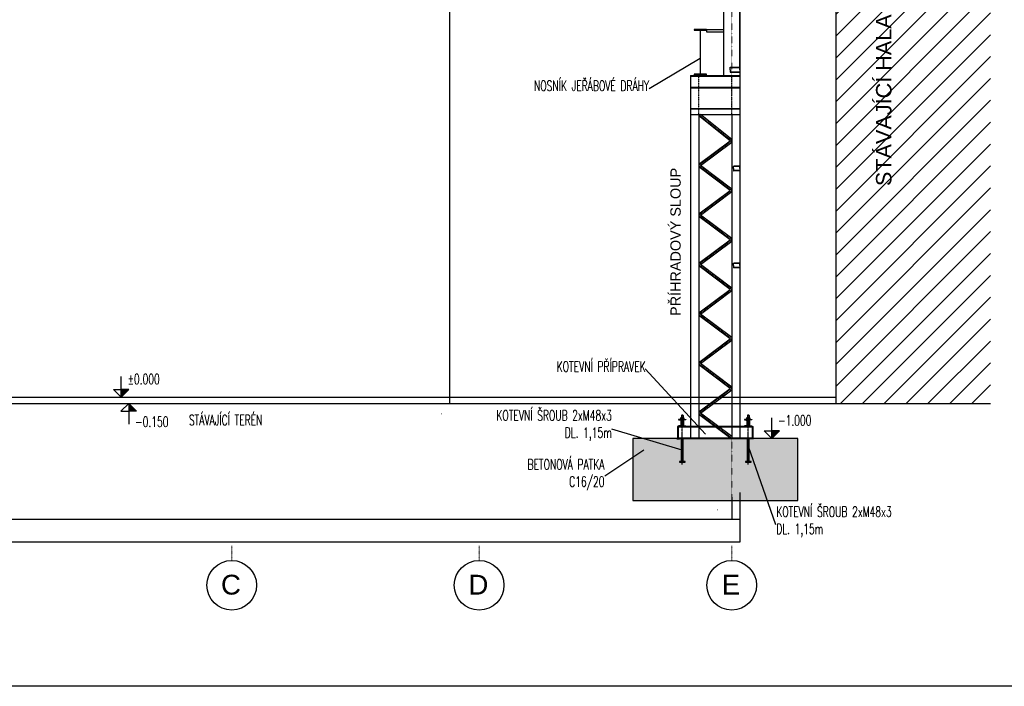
# Model space of a CAD drawing. Header units: millimetres. Extents: x -1190408159 to 361788912, y -2544212749 to 93633750.
# Tile 47 of 69: x 252304 to 275701, y -51822 to -35990. Entities that reach past the tile are written whole.
import ezdxf
from ezdxf.enums import TextEntityAlignment as Align

# ---------------------------------------------------------------- set-up
doc = ezdxf.new("R2010")
doc.units = ezdxf.units.MM
doc.header["$PDSIZE"] = -1
for name, pattern in [('ACAD_ISO04W100', [30.5, 24, -3, 0.5, -3]), ('DASHDOT', [25.4, 12.7, -6.35, 0, -6.35]), ('HIDDEN2', [0.1875, 0.125, -0.0625])]:
    doc.linetypes.add(name, pattern=pattern)
for name, color, linetype in [('3_018MM_ČERCHOVANÁ', 3, 'ACAD_ISO04W100'), ('CKTEXTY_MALE', 6, 'Continuous'), ('CSPROFILY_POHLEDY', 7, 'Continuous'), ('KOTY', 3, 'Continuous'), ('KOTY-VYSKA', 7, 'Continuous'), ('POPIS', 7, 'Continuous'), ('SRAFY', 9, 'Continuous'), ('SUMA', 7, 'Continuous'), ('ŠRAFY', 8, 'Continuous')]:
    doc.layers.add(name, color=color, linetype=linetype)
doc.layers.add('OSY', color=4, linetype='DASHDOT', lineweight=18)
doc.styles.add('100', font='romans.shx', dxfattribs={"width": 0.65, "height": 0.25})
doc.styles.add('50', font='romans.shx', dxfattribs={"width": 0.65, "height": 0.125})
doc.styles.add('ARIAL', font='ARIAL.TTF', dxfattribs={"height": 1000})
doc.styles.add('S2_5', font='ROMANS.shx', dxfattribs={"width": 0.65, "height": 2.5})
doc.dimstyles.new('100', dxfattribs={"dimscale": 0.1, "dimtxt": 1, "dimasz": 1, "dimexe": 1, "dimexo": 5, "dimgap": 1, "dimtad": 1, "dimdec": 0, "dimlfac": 1000, "dimrnd": 1, "dimdsep": 46, "dimtxsty": '100', "dimblk": 'lin_kot', "dimcen": 0, "dimclrd": 256, "dimclre": 256, "dimaunit": 2, "dimadec": 3, "dimazin": 0, "dimtfac": 1, "dimtdec": 0, "dimtix": 1, "dimtmove": 2, "dimatfit": 3, "dimldrblk": 'sip_kot', "dimfxl": 1, "dimtvp": 2.5, "dimtolj": 1, "dimtzin": 0, "dimarcsym": 0})

# ---------------------------------------------------------------- blocks, each defined once
blk = doc.blocks.new('lin_kot')
at = {"linetype": 'Continuous'}
for q in [(-1, 0), (1, 0)]:
    blk.add_line((0, 0), q, dxfattribs=at)
for points in [[(0, 0), (-1, -1)], [(0, 0), (1, 1)]]:
    blk.add_lwpolyline(points, dxfattribs=at)
blk = doc.blocks.new('*D1340')
at = {"layer": 'Defpoints', "color": 0, "lineweight": 80, "transparency": 16777216}
for p in [(245459, -47433), (269224, -47327), (245459, -47864)]:
    blk.add_point(p, dxfattribs=at)
at = {"layer": 'KOTY', "lineweight": -2, "transparency": 16777216}
for p, q in [((245459, -47433), (245459, -47864)), ((269224, -47328), (269224, -47864)), ((269224, -47864), (245459, -47864))]:
    blk.add_line(p, q, dxfattribs=at)
at = {"layer": 'KOTY', "lineweight": -2, "transparency": 16777216, "xscale": 0.1, "yscale": 0.1, "zscale": 0.1, "rotation": 180}
blk.add_blockref('lin_kot', (245459, -47864), dxfattribs=at)
at = {"layer": 'KOTY', "lineweight": -2, "transparency": 16777216, "xscale": 0.1, "yscale": 0.1, "zscale": 0.1}
blk.add_blockref('lin_kot', (269224, -47864), dxfattribs=at)
at = {"layer": 'KOTY', "color": 0, "transparency": 16777216, "insert": (257341, -47864), "char_height": 0.25, "attachment_point": 5, "style": '100'}
blk.add_mtext('\\A1;23765000', dxfattribs=at)
blk = doc.blocks.new('sip_kot')
at = {"linetype": 'Continuous'}
blk.add_lwpolyline([(0, 0, 0, 0.7, 0), (-3, 0, 0.7, 0.7, 0)], format="xyseb", dxfattribs=at)
blk = doc.blocks.new('*D1341')
at = {"layer": 'Defpoints', "color": 0, "lineweight": 80, "transparency": 16777216}
for p in [(269224, -47327), (269420, -47327), (269224, -47864)]:
    blk.add_point(p, dxfattribs=at)
at = {"layer": 'KOTY', "lineweight": -2, "transparency": 16777216}
for p, q in [((269224, -47328), (269224, -47864)), ((269420, -47328), (269420, -47864)), ((269420, -47864), (269224, -47864))]:
    blk.add_line(p, q, dxfattribs=at)
at = {"layer": 'KOTY', "lineweight": -2, "transparency": 16777216, "xscale": 0.1, "yscale": 0.1, "zscale": 0.1, "rotation": 180}
blk.add_blockref('lin_kot', (269224, -47864), dxfattribs=at)
at = {"layer": 'KOTY', "lineweight": -2, "transparency": 16777216, "xscale": 0.1, "yscale": 0.1, "zscale": 0.1}
blk.add_blockref('lin_kot', (269420, -47864), dxfattribs=at)
at = {"layer": 'KOTY', "color": 0, "transparency": 16777216, "insert": (268889, -47633), "char_height": 0.25, "attachment_point": 5, "style": '100'}
blk.add_mtext('\\A1;196000', dxfattribs=at)
blk = doc.blocks.new('*D1342')
at = {"layer": 'Defpoints', "color": 0, "lineweight": 80, "transparency": 16777216}
for p in [(245263, -47217), (269420, -47217), (269420, -48391)]:
    blk.add_point(p, dxfattribs=at)
at = {"layer": 'KOTY', "lineweight": -2, "transparency": 16777216}
for p, q in [((245263, -47217), (245263, -48391)), ((269420, -47217), (269420, -48391)), ((245263, -48391), (269420, -48391))]:
    blk.add_line(p, q, dxfattribs=at)
at = {"layer": 'KOTY', "lineweight": -2, "transparency": 16777216, "xscale": 0.1, "yscale": 0.1, "zscale": 0.1, "rotation": 180}
blk.add_blockref('lin_kot', (245263, -48391), dxfattribs=at)
at = {"layer": 'KOTY', "lineweight": -2, "transparency": 16777216, "xscale": 0.1, "yscale": 0.1, "zscale": 0.1}
blk.add_blockref('lin_kot', (269420, -48391), dxfattribs=at)
at = {"layer": 'KOTY', "color": 0, "transparency": 16777216, "insert": (257341, -48391), "char_height": 0.25, "attachment_point": 5, "style": '100'}
blk.add_mtext('\\A1;24157000', dxfattribs=at)
blk = doc.blocks.new('vys_kota')
at = {"linetype": 'Continuous'}
for p, q in [((0, 0), (0, 5.01)), ((0, 0), (-1.88, 1.88)), ((-1.88, 1.88), (0, 1.88)), ((1.88, 1.88), (0, 1.88)), ((0, 0), (1.88, 1.88))]:
    blk.add_line(p, q, dxfattribs=at)
for points in [[(0, 1.88), (0, 0), (1.88, 1.88)], [(0, 0), (1.88, 1.88), (0, 1.88), (0, 0)]]:
    blk.add_solid(points, dxfattribs=at)
at = {"color": 7, "linetype": 'Continuous', "style": 'S2_5', "width": 0.65}
blk.add_attdef('VYSKA', (1.57, 3.17), '', height=2.5, dxfattribs=at)
blk = doc.blocks.new('*D1364')
at = {"layer": 'Defpoints', "color": 0, "lineweight": 80, "transparency": 16777216}
for p in [(262525, -33198), (263202, -33198), (261976, -44958)]:
    blk.add_point(p, dxfattribs=at)
at = {"layer": 'KOTY', "lineweight": -2, "transparency": 16777216}
for p, q in [((263201, -33198), (262525, -33198)), ((262525, -44958), (262525, -33198)), ((261977, -44958), (262525, -44958))]:
    blk.add_line(p, q, dxfattribs=at)
at = {"layer": 'KOTY', "lineweight": -2, "transparency": 16777216, "xscale": 0.1, "yscale": 0.1, "zscale": 0.1}
for p, rotation in [((262525, -33198), 90), ((262525, -44958), 270)]:
    blk.add_blockref('lin_kot', p, dxfattribs=dict(at, rotation=rotation))
at = {"layer": 'KOTY', "color": 0, "transparency": 16777216, "insert": (262525, -39078), "char_height": 0.25, "attachment_point": 5, "rotation": 90, "style": '100'}
blk.add_mtext('\\A1;11759811', dxfattribs=at)
blk = doc.blocks.new('*D1365')
at = {"layer": 'Defpoints', "color": 0, "lineweight": 80, "transparency": 16777216}
for p in [(262144, -44958), (262144, -45105), (262525, -44958)]:
    blk.add_point(p, dxfattribs=at)
at = {"layer": 'KOTY', "lineweight": -2, "transparency": 16777216}
for p, q in [((262144, -44958), (262525, -44958)), ((262144, -45105), (262525, -45105)), ((262525, -45105), (262525, -44958))]:
    blk.add_line(p, q, dxfattribs=at)
at = {"layer": 'KOTY', "lineweight": -2, "transparency": 16777216, "xscale": 0.1, "yscale": 0.1, "zscale": 0.1}
for p, rotation in [((262525, -44958), 90), ((262525, -45105), 270)]:
    blk.add_blockref('lin_kot', p, dxfattribs=dict(at, rotation=rotation))
at = {"layer": 'KOTY', "color": 0, "transparency": 16777216, "insert": (262323, -45352), "char_height": 0.25, "attachment_point": 5, "rotation": 90, "style": '100'}
blk.add_mtext('\\A1;147000', dxfattribs=at)
blk = doc.blocks.new('Hex Nut ½ in. -side')
for p, q in [((0, -0.32), (0, 0.32)), ((0.03, 0.22), (0.42, 0.22)), ((0.45, 0.32), (0.45, -0.32)), ((0.03, -0.22), (0.42, -0.22))]:
    blk.add_line(p, q)
for points in [[(0.03, 0.43), (0.42, 0.43)], [(0.42, -0.43), (0.03, -0.43)]]:
    blk.add_lwpolyline(points)
for centre, radius, start, end in [((0.21, 0.32), 0.21, 149.0201, 210.9799), ((0.8, 0), 0.796, 164.2217, 195.7782), ((0.24, 0.32), 0.21, 329.0201, 30.9799), ((-0.35, 0), 0.796, 344.2218, 15.7782), ((0.21, -0.32), 0.21, 149.0201, 210.9799), ((0.24, -0.32), 0.21, 329.0201, 30.9799)]:
    blk.add_arc(centre, radius, start, end)
blk = doc.blocks.new('A$C7C5A5B29')
at = {"layer": 'SUMA'}
for p, q in [((0.111, 0), (-0.111, 0)), ((-0.12, -0.06), (-0.12, -0.009)), ((-0.116, -0.06), (-0.12, -0.06)), ((-0.116, -0.06), (-0.116, -0.009)), ((0.111, -0.004), (-0.111, -0.004)), ((0.116, -0.06), (0.116, -0.009)), ((0.12, -0.06), (0.116, -0.06)), ((0.12, -0.06), (0.12, -0.009))]:
    blk.add_line(p, q, dxfattribs=at)
for centre, radius, start, end in [((-0.111, -0.009), 0.009, 90, 180), ((0.111, -0.009), 0.009, 0, 90), ((-0.111, -0.009), 0.005, 90, 180), ((0.111, -0.009), 0.005, 0, 90)]:
    blk.add_arc(centre, radius, start, end, dxfattribs=at)
blk = doc.blocks.new('A$C0FEB0512')
at = {"layer": 'SUMA'}
for p, q in [((-0.071, 0.004), (0.071, 0.004)), ((-0.071, 0), (0.071, 0)), ((-0.08, -0.051), (-0.08, -0.005)), ((-0.08, -0.051), (-0.076, -0.051)), ((-0.076, -0.051), (-0.076, -0.005)), ((0.076, -0.051), (0.076, -0.005)), ((0.076, -0.051), (0.08, -0.051)), ((0.08, -0.051), (0.08, -0.005))]:
    blk.add_line(p, q, dxfattribs=at)
for centre, radius, start, end in [((-0.071, -0.005), 0.009, 90, 180), ((0.071, -0.005), 0.009, 0, 90), ((-0.071, -0.005), 0.005, 90, 180), ((0.071, -0.005), 0.005, 0, 90)]:
    blk.add_arc(centre, radius, start, end, dxfattribs=at)
blk = doc.blocks.new('A$C77B97A1F')
at = {"layer": 'POPIS'}
blk.add_blockref('A$C0FEB0512', (0.08, 0.051), dxfattribs=at)
at = {"layer": 'POPIS', "xscale": -1, "rotation": 180}
blk.add_blockref('A$C0FEB0512', (0.08, -0.051), dxfattribs=at)

msp = doc.modelspace()

# ---------------------------------------------------------------- hatches: boundary and pattern name
at = {"layer": 'KOTY'}
h = msp.add_hatch(dxfattribs=at)
h.set_pattern_fill('ANSI31', color=8, scale=2940, style=0)
h.set_pattern_definition([(45, (241220.13, -5010.6), (-259.8617, 259.8617), [])])
h.paths.add_polyline_path([(271693.36755, -30548.33548), (275370.41245, -30361.20653), (275370.41245, -45105.18039), (271693.36755, -45105.18039)])
h.paths.add_polyline_path([(272399.73601, -32233.03298), (275176.40268, -32233.03298), (275176.40268, -33463.86632), (272399.73601, -33463.86632)], flags=24)
h.paths.add_polyline_path([(270103.45529, -33370.57797), (272561.62196, -33370.57797), (272561.62196, -34216.4113), (270103.45529, -34216.4113)], flags=9)
h.paths.add_polyline_path([(273142.05227, -40059.03009), (273142.05227, -35745.16668), (272442.2731, -35745.16668), (272442.2731, -40059.03009)], flags=24)
at = {"layer": 'ŠRAFY'}
h = msp.add_hatch(dxfattribs=at)
h.set_pattern_fill('ANSI36', color=256, scale=980, style=0)
h.set_pattern_definition([(45, (241220.13, -5010.59), (64.96544, 238.2066), [306.25, -61.25, 0, -61.25])])
h.paths.add_polyline_path([(247810.76755, -47408.18039), (243890.76755, -47408.18039), (243890.76755, -45938.18039), (247810.76755, -45938.18039)])
h.paths.add_polyline_path([(266871.76755, -47408.18039), (270791.76755, -47408.18039), (270791.76755, -45938.18039), (266871.76755, -45938.18039)])
h.paths.add_polyline_path([(246089.33251, -47377.79331), (247432.74918, -47377.79331), (247432.74918, -46485.29331), (246089.33251, -46485.29331)], flags=24)

# ---------------------------------------------------------------- linework, layer by layer
for p, q in [((271693.36755, -30548.33548), (271693.36755, -45105.18039)), ((269027.76755, -32428.76739), (269027.76755, -37314.18039)), ((269419.76755, -32428.76739), (269419.76755, -45938.18039)), ((268243.76755, -37314.18039), (268243.76755, -45938.18039)), ((268243.76755, -37314.18039), (269419.76755, -37314.18039)), ((268439.76755, -38245.18039), (268439.76755, -45938.18039)), ((269223.76755, -38245.18039), (269223.76755, -45938.18039)), ((241805.19099, -45105.18039), (275370.41245, -45105.18039)), ((268243.76755, -45644.18039), (269419.76755, -45644.18039))]:
    msp.add_line(p, q)
at = {"color": 5}
msp.add_line((245272.56755, -44958.18039), (271693.36755, -44958.18039), dxfattribs=at)
for points in [[(268439.76755, -39423.87539), (269183.64706, -38865.96575), (268439.76755, -38276.44124)], [(269223.76755, -38835.23954), (268479.21342, -38245.18039)], [(269223.76755, -40011.87539), (268480.60088, -39454.50039), (269223.76755, -38897.12539)], [(268439.76755, -40599.87539), (269182.93422, -40042.50039), (268439.76755, -39485.12539)], [(269223.76755, -41187.87539), (268480.60088, -40630.50039), (269223.76755, -40073.12539)], [(268439.76755, -41775.87539), (269182.93422, -41218.50039), (268439.76755, -40661.12539)], [(269223.76755, -42363.87539), (268480.60088, -41806.50039), (269223.76755, -41249.12539)], [(268439.76755, -42951.87539), (269182.93422, -42394.50039), (268439.76755, -41837.12539)], [(269223.76755, -43539.87539), (268480.60088, -42982.50039), (269223.76755, -42425.12539)], [(268439.76755, -44127.87539), (269182.93422, -43570.50039), (268439.76755, -43013.12539)], [(269223.76755, -44715.87539), (268480.60088, -44158.50039), (269223.76755, -43601.12539)], [(268439.76755, -45303.87539), (269182.93422, -44746.50039), (268439.76755, -44189.12539)], [(269223.76755, -45891.87539), (268480.60088, -45334.50039), (269223.76755, -44777.12539)], [(269203.84088, -45938.18039), (268439.76755, -45365.12539)]]:
    msp.add_lwpolyline(points)
for points in [[(268023.26755, -45487.38039), (267959.56755, -45487.38039), (267959.56755, -45490.14595, 0.391021), (267964.52733, -45495.51929), (268002.38963, -45498.54847, -0.391021), (268015.91755, -45513.20143), (268015.91755, -45618.35935, -0.391021), (268002.38963, -45633.01231), (267964.52733, -45636.04149, 0.391021), (267959.56755, -45641.41483), (267959.56755, -45644.18039), (268023.26755, -45644.18039)], [(268072.26755, -45487.38039), (268135.96755, -45487.38039), (268135.96755, -45490.14595, -0.391021), (268131.00777, -45495.51929), (268093.14547, -45498.54847, 0.391021), (268079.61755, -45513.20143), (268079.61755, -45618.35935, 0.391021), (268093.14547, -45633.01231), (268131.00777, -45636.04149, -0.391021), (268135.96755, -45641.41483), (268135.96755, -45644.18039), (268072.26755, -45644.18039)], [(269591.26755, -45487.38039), (269527.56755, -45487.38039), (269527.56755, -45490.14595, 0.391021), (269532.52733, -45495.51929), (269570.38963, -45498.54847, -0.391021), (269583.91755, -45513.20143), (269583.91755, -45618.35935, -0.391021), (269570.38963, -45633.01231), (269532.52733, -45636.04149, 0.391021), (269527.56755, -45641.41483), (269527.56755, -45644.18039), (269591.26755, -45644.18039)], [(269640.26755, -45487.38039), (269703.96755, -45487.38039), (269703.96755, -45490.14595, -0.391021), (269699.00777, -45495.51929), (269661.14547, -45498.54847, 0.391021), (269647.61755, -45513.20143), (269647.61755, -45618.35935, 0.391021), (269661.14547, -45633.01231), (269699.00777, -45636.04149, -0.391021), (269703.96755, -45641.41483), (269703.96755, -45644.18039), (269640.26755, -45644.18039)]]:
    msp.add_lwpolyline(points, format="xyb", close=True)
at = {"layer": '3_018MM_ČERCHOVANÁ', "ltscale": 2}
for p, q in [((268047.76755, -46555.98256), (268047.76755, -45379.58039)), ((269615.76755, -46555.98256), (269615.76755, -45379.58039))]:
    msp.add_line(p, q, dxfattribs=at)
at = {"layer": 'CKTEXTY_MALE', "color": 7}
for centre in [(257341.26755, -49423.57009), (263221.26755, -49423.57009), (269223.76755, -49423.57009)]:
    msp.add_circle(centre, 590.00103, dxfattribs=at)
at = {"layer": 'CSPROFILY_POHLEDY'}
for p, q in [((268243.76755, -37314.18039), (268243.76755, -37608.18039)), ((268243.76755, -37314.18039), (269419.76755, -37314.18039)), ((268243.76755, -37329.86039), (269419.76755, -37329.86039)), ((269419.76755, -37314.18039), (269419.76755, -37608.18039)), ((268243.76755, -37592.50039), (269419.76755, -37592.50039)), ((268243.76755, -37608.18039), (269419.76755, -37608.18039)), ((268243.76755, -38098.18039), (269419.76755, -38098.18039)), ((268243.76755, -38107.98039), (269419.76755, -38107.98039)), ((268243.76755, -38245.18039), (269419.76755, -38245.18039)), ((267938.00755, -45659.86039), (269713.76755, -45659.86039)), ((267949.76755, -45644.18039), (267949.76755, -45938.18039)), ((267949.76755, -45644.18039), (269713.76755, -45644.18039)), ((269713.76755, -45644.18039), (269713.76755, -45938.18039)), ((267949.76755, -45922.50039), (269713.76755, -45922.50039)), ((267949.76755, -45938.18039), (269713.76755, -45938.18039))]:
    msp.add_line(p, q, dxfattribs=at)
at = {"layer": 'CSPROFILY_POHLEDY', "linetype": 'HIDDEN2'}
for p, q in [((268439.76755, -38245.18039), (268439.76755, -37329.86039)), ((269223.76755, -38245.18039), (269223.76755, -37329.86039))]:
    msp.add_line(p, q, dxfattribs=at)
at = {"layer": 'KOTY'}
for p, q in [((268622.89326, -36221.73928), (269027.76755, -36221.73928)), ((268622.89326, -36241.33928), (268622.89326, -36280.53928)), ((268622.89326, -36280.53928), (269027.76755, -36280.53928))]:
    msp.add_line(p, q, dxfattribs=at)
at = {"layer": 'KOTY', "color": 5}
msp.add_lwpolyline([(197334.27297, -25311.48867), (294147.89391, -25311.48867), (294147.89391, -51821.74552), (197334.27297, -51821.74552)], close=True, dxfattribs=at)
at = {"layer": 'OSY', "ltscale": 0.3}
msp.add_line((269223.76755, -32054.03039), (269223.76755, -47665.57983), dxfattribs=at)
at = {"layer": 'OSY'}
for p, q in [((257341.26755, -48484.46514), (257341.26755, -48833.56906)), ((263221.26755, -48484.46514), (263221.26755, -48833.56906)), ((269223.76755, -48484.46514), (269223.76755, -48833.56906))]:
    msp.add_line(p, q, dxfattribs=at)
at = {"layer": 'OSY', "ltscale": 0.3}
msp.add_lwpolyline([(269223.76755, -45922.50039), (268439.76755, -45334.50039), (269223.76755, -44746.50039), (268439.76755, -44158.50039), (269223.76755, -43570.50039), (268439.76755, -42982.50039), (269223.76755, -42394.50039), (268439.76755, -41806.50039), (269223.76755, -41218.50039), (268439.76755, -40630.50039), (269223.76755, -40042.50039), (268439.76755, -39454.50039), (269223.76755, -38866.50039), (268439.76755, -38245.18039)], dxfattribs=at)
at = {"layer": 'POPIS'}
msp.add_line((269415.84755, -37176.98039), (269415.84755, -32668.98039), dxfattribs=at)
at = {"layer": 'SRAFY'}
for points in [[(268328.89326, -36241.33928), (268622.89326, -36241.33928), (268622.89326, -36221.73928), (268328.89326, -36221.73928)], [(268470.99326, -37280.13928), (268480.79326, -37280.13928), (268480.79326, -36241.33928), (268470.99326, -36241.33928)], [(268328.89326, -37299.73928), (268622.89326, -37299.73928), (268622.89326, -37280.13928), (268328.89326, -37280.13928)]]:
    msp.add_lwpolyline(points, close=True, dxfattribs=at)
at = {"layer": 'SUMA'}
for p, q in [((268034.04755, -45379.58039), (268027.18755, -45386.44039)), ((268027.18755, -45386.44039), (268027.18755, -45439.60067)), ((268068.34755, -45386.44039), (268027.18755, -45386.44039)), ((268061.48755, -45379.58039), (268034.04755, -45379.58039)), ((268061.48755, -45379.58039), (268068.34755, -45386.44039)), ((268068.34755, -45386.44039), (268068.34755, -45439.60067)), ((269602.04755, -45379.58039), (269595.18755, -45386.44039)), ((269595.18755, -45386.44039), (269595.18755, -45439.60067)), ((269636.34755, -45386.44039), (269595.18755, -45386.44039)), ((269629.48755, -45379.58039), (269602.04755, -45379.58039)), ((269629.48755, -45379.58039), (269636.34755, -45386.44039)), ((269636.34755, -45386.44039), (269636.34755, -45439.60067)), ((268027.18755, -45487.38039), (268027.18755, -45644.18039)), ((268068.34755, -45487.38039), (268068.34755, -45644.18039)), ((269595.18755, -45487.38039), (269595.18755, -45644.18039)), ((269636.34755, -45487.38039), (269636.34755, -45644.18039)), ((268027.18755, -46482.08039), (268027.18755, -45938.18039)), ((268068.34755, -46482.08039), (268068.34755, -45938.18039)), ((269595.18755, -46482.08039), (269595.18755, -45938.18039)), ((269636.34755, -46482.08039), (269636.34755, -45938.18039)), ((268027.18755, -46506.58039), (268027.18755, -46496.78039)), ((268068.34755, -46506.58039), (268027.18755, -46506.58039)), ((268068.34755, -46506.58039), (268068.34755, -46496.78039)), ((269595.18755, -46506.58039), (269595.18755, -46496.78039)), ((269636.34755, -46506.58039), (269595.18755, -46506.58039)), ((269636.34755, -46506.58039), (269636.34755, -46496.78039))]:
    msp.add_line(p, q, dxfattribs=at)
for points in [[(267998.53619, -45487.38039), (268096.53619, -45487.38039), (268096.53619, -45475.62039), (267998.53619, -45475.62039)], [(269566.53619, -45487.38039), (269664.53619, -45487.38039), (269664.53619, -45475.62039), (269566.53619, -45475.62039)], [(267938.00755, -45938.18039), (267949.76755, -45938.18039), (267949.76755, -45653.98039), (267938.00755, -45653.98039)], [(269725.52755, -45938.18039), (269713.76755, -45938.18039), (269713.76755, -45653.98039), (269725.52755, -45653.98039)], [(266871.76755, -47408.18039), (270791.76755, -47408.18039), (270791.76755, -45938.18039), (266871.76755, -45938.18039)], [(267920.36755, -45947.98039), (267979.16755, -45947.98039), (267979.16755, -45938.18039), (267920.36755, -45938.18039)], [(269743.16755, -45947.98039), (269684.36755, -45947.98039), (269684.36755, -45938.18039), (269743.16755, -45938.18039)], [(267981.61755, -46496.78039), (268113.91755, -46496.78039), (268113.91755, -46482.08039), (267981.61755, -46482.08039)], [(269549.61755, -46496.78039), (269681.91755, -46496.78039), (269681.91755, -46482.08039), (269549.61755, -46482.08039)]]:
    msp.add_lwpolyline(points, close=True, dxfattribs=at)

# ---------------------------------------------------------------- block references
at = {"xscale": -980, "yscale": 980, "zscale": 980}
msp.add_blockref('A$C7C5A5B29', (269302.16755, -37118.18039), dxfattribs=at)
at = {"xscale": 980, "yscale": 980, "zscale": 980, "rotation": 179.9999999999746}
msp.add_blockref('A$C7C5A5B29', (269302.16755, -37235.78039), dxfattribs=at)
at = {"layer": 'KOTY-VYSKA', "xscale": 98, "yscale": 98, "zscale": 98}
msp.add_blockref('vys_kota', (254714.24336, -44958.18039), dxfattribs=at).add_auto_attribs({'VYSKA': '%%P0.000'})
at = {"layer": 'KOTY-VYSKA'}
ref = msp.add_blockref('vys_kota', (254894.19883, -45105.18039), dxfattribs=dict(at, xscale=-98, yscale=98, zscale=98, rotation=180))
ref.add_attrib('VYSKA', '-0.150', (255048.03923, -45660.63459), dxfattribs={"layer": '0', "color": 7, "linetype": 'Continuous', "height": 245, "style": 'S2_5', "width": 0.65})
ref = msp.add_blockref('vys_kota', (270176.62662, -45938.18039), dxfattribs=dict(at, xscale=98, yscale=98, zscale=98))
ref.add_attrib('VYSKA', '-1.000', (270324.91702, -45629.1161), dxfattribs={"layer": '0', "color": 7, "linetype": 'Continuous', "height": 245, "style": 'S2_5', "width": 0.65})
at = {"layer": 'POPIS', "xscale": -980, "yscale": 980, "zscale": 980}
for p in [(269419.76755, -39524.08039), (269419.76755, -41827.08039)]:
    msp.add_blockref('A$C77B97A1F', p, dxfattribs=at)
at = {"layer": 'SUMA', "xscale": 80.40115999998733, "yscale": 80.40115999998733, "zscale": 80.40115999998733, "rotation": 270}
for p in [(268047.53624, -45439.60025), (269615.53624, -45439.60025)]:
    msp.add_blockref('Hex Nut ½ in. -side', p, dxfattribs=at)

# ---------------------------------------------------------------- texts
at = {"layer": 'CKTEXTY_MALE', "color": 7, "style": 'ARIAL'}
for s, height, p in [('STÁVAJÍCÍ HALA', 367.5, (272835.40535, -37902.09838)), ('PŘÍHRADOVÝ SLOUP', 245, (267888.57911, -41266.90991))]:
    msp.add_text(s, height=height, rotation=90, dxfattribs=at).set_placement(p, align=Align.MIDDLE_CENTER)
at = {"layer": 'CKTEXTY_MALE', "color": 2, "style": 'ARIAL'}
for s, p in [('C', (257323.83892, -49407.97107)), ('D', (263203.83892, -49407.97107)), ('E', (269206.33892, -49407.97107))]:
    msp.add_text(s, height=470.4, dxfattribs=at).set_placement(p, align=Align.MIDDLE_CENTER)
at = {"layer": 'POPIS', "char_height": 245, "style": '50'}
for s, insert, attachment_point in [('{\\Fromans.shx|c238;NOSNÍK JEŘÁBOVÉ DRÁHY}', (267261.74764, -37437.10212), 3), ('{\\Fromans.shx|c238;KOTEVNÍ PŘÍPRAVEK}', (267179.59766, -44106.15414), 3), ('{\\Fromans.shx|c238;STÁVAJÍCÍ TERÉN}', (258072.34393, -45374.65456), 3), ('{\\Fromans.shx|c238;KOTEVNÍ ŠROUB 2xM48x3\\PDL. 1,15m}', (266374.91017, -45264.51021), 3), ('{\\Fromans.shx|c238;BETONOVÁ PATKA \\P\\C2;C16/20\\C256;}', (266199.93037, -46430.33713), 3), ('{\\Fromans.shx|c238;KOTEVNÍ ŠROUB 2xM48x3\\PDL. 1,15m}', (270281.38268, -47553.44762), 1)]:
    msp.add_mtext(s, dxfattribs=dict(at, insert=insert, attachment_point=attachment_point))

# ---------------------------------------------------------------- dimensions: what is measured, and where the dimension line sits
at = {"layer": 'KOTY'}
dim = msp.add_linear_dim(base=(262525.29835, -33198.36985), p1=(261976.43987, -44958.18039), p2=(263201.6368, -33198.36985), angle=90, dimstyle='100', dxfattribs=at)
dim.commit()
dim.dimension.update_dxf_attribs({"geometry": '*D1364', "text_midpoint": (262525.07335, -39078.27512)})
dim = msp.add_linear_dim(base=(262525.29835, -44958.18039), p1=(262143.69397, -45105.18039), p2=(262143.69397, -44958.18039), angle=90, dimstyle='100', dxfattribs=at)
dim.commit()
dim.dimension.update_dxf_attribs({"geometry": '*D1365', "text_midpoint": (262323.24255, -45352.10656), "dimtype": 160})
for base, p1, p2, picture, middle in [((269419.76755, -48390.84812), (245262.76755, -47216.69108), (269419.76755, -47216.69108), '*D1342', (257341.26755, -48390.62312)), ((245458.76755, -47863.91565), (269223.76755, -47327.44974), (245458.76755, -47432.99539), '*D1340', (257341.26755, -47863.69065))]:
    dim = msp.add_linear_dim(base=base, p1=p1, p2=p2, dimstyle='100', dxfattribs=at)
    dim.commit()
    dim.dimension.update_dxf_attribs({"geometry": picture, "text_midpoint": middle})
dim = msp.add_linear_dim(base=(269223.76755, -47863.91565), p1=(269419.76755, -47327.44974), p2=(269223.76755, -47327.44974), dimstyle='100', dxfattribs=at)
dim.commit()
dim.dimension.update_dxf_attribs({"geometry": '*D1341', "text_midpoint": (268889.27375, -47632.55319), "dimtype": 160})

# ---------------------------------------------------------------- leaders
at = {"layer": 'POPIS', "annotation_type": 0, "has_hookline": 1}
for points, hookline_direction, text_width in [([(268470.99326, -36913.45895), (267261.94764, -37630.38863), (267261.84764, -37630.38863)], 1, 3078.83333), ([(268601.50982, -45835.79985), (267168.07057, -44279.08606), (267167.97057, -44279.08606)], 1, 2335.66667), ([(268047.76755, -46217.43252), (266375.49711, -45715.69253), (266375.39711, -45715.69253)], 1, 3071.25), ([(267133.62531, -46210.83843), (266204.78403, -46832.2055), (266204.68403, -46832.2055)], 1, 2032.33333), ([(269611.87536, -46122.15252), (270259.89271, -47975.34476), (270259.99271, -47975.34476)], 0, 3071.25)]:
    msp.add_leader(points, dimstyle='100', override={"dimgap": 1, "dimtad": 0}, dxfattribs=dict(at, hookline_direction=hookline_direction, text_width=text_width))

doc.saveas('drawing.dxf')
